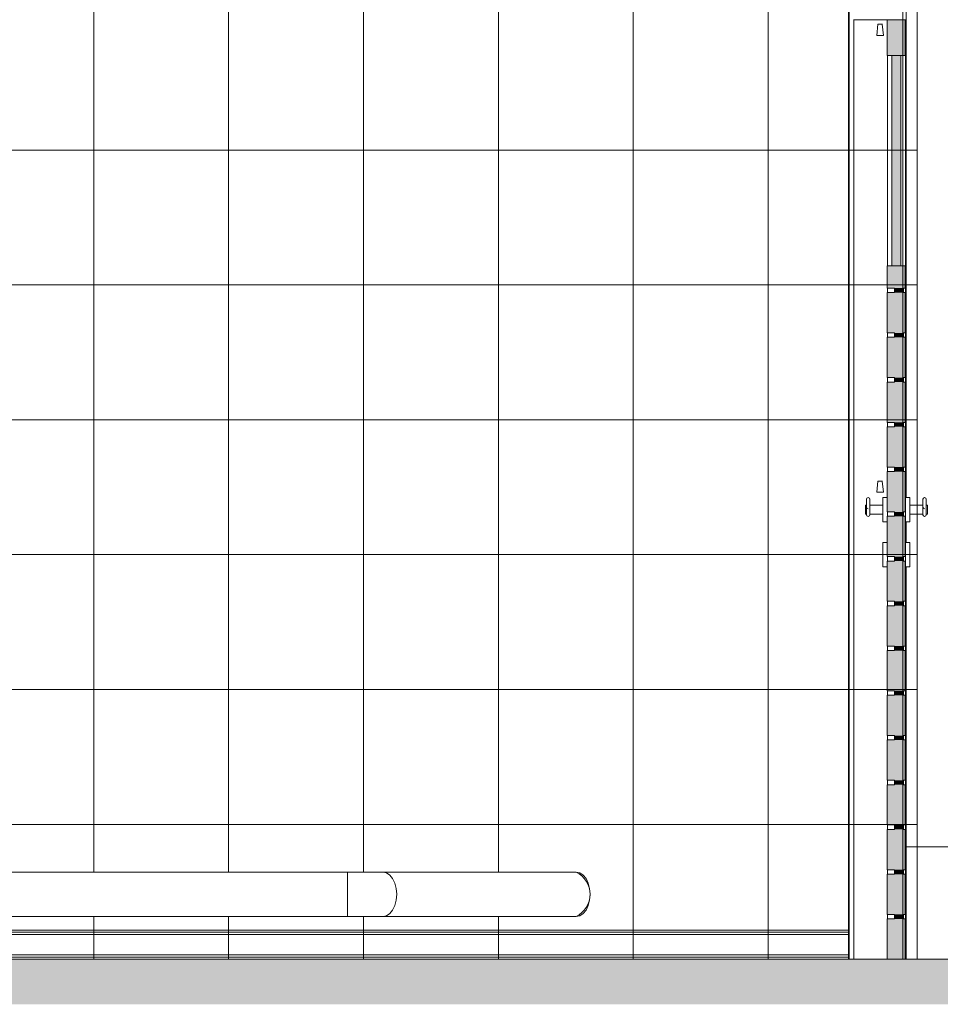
# Model space of a CAD drawing. Header units: millimetres. Extents: x -47038 to 86296, y -75637 to 48966.
# Tile 168 of 174: x 72593 to 74641, y 35680 to 37870. Entities that reach past the tile are written whole.
import ezdxf

# ---------------------------------------------------------------- set-up
doc = ezdxf.new("R2010")
doc.units = ezdxf.units.MM
for name, color, linetype, lineweight, true_color in [('00 - odbojniki_Nr_pióra__95', 7, 'Continuous', 20, 0x7c7c7c), ('00 - SUFIT Z BLACHY_Nr_pióra__95', 7, 'Continuous', 20, 0x7c7c7c), ('0_Nr_pióra__95', 7, 'Continuous', 20, 0x7c7c7c), ('420-K Ściany_Nr_pióra__95', 7, 'Continuous', 20, 0x7c7c7c), ('460 - Stropy_Nr_pióra__95', 7, 'Continuous', 20, 0x7c7c7c)]:
    doc.layers.add(name, color=color, linetype=linetype, lineweight=lineweight, true_color=true_color)
doc.layers.add('420-K Ściany', color=7, linetype='Continuous')
doc.layers.add('Nowe_Drzwi Archicad_Nr_pióra__93', color=9, linetype='Continuous', lineweight=20)
doc.layers.add('XREF', color=8, linetype='Continuous', lineweight=9)

# ---------------------------------------------------------------- blocks, each defined once
blk = doc.blocks.new('ElemPrzekroju_145_1', base_point=(5044, -99.42))
at = {"layer": '420-K Ściany_Nr_pióra__95', "linetype": 'Continuous', "lineweight": 20, "true_color": 0x7c7c7c}
for points in [[(5024.53, -124.47), (4984.53, -124.47), (4984.53, -259.42), (5024.53, -259.42)], [(5024.53, -124.42), (5024.53, -124.47), (5024.53, -259.42), (5024.58, -259.42), (5024.58, -124.42)], [(5034.58, -124.42), (5024.58, -124.42), (5024.58, -259.42), (5034.58, -259.42)], [(5036.58, -124.42), (5034.58, -124.42), (5034.58, -259.42), (5036.58, -259.42)]]:
    blk.add_hatch(color=8, dxfattribs=at).paths.add_polyline_path(points)
at = {"layer": '420-K Ściany_Nr_pióra__95', "color": 8, "linetype": 'Continuous', "lineweight": 25, "true_color": 0x7c7c7c}
for p, q in [((5037.6, -74.42), (5037.6, -99.42)), ((5037.6, -199.42), (5037.6, -259.42)), ((5036.58, -259.42), (5037.6, -259.42))]:
    blk.add_line(p, q, dxfattribs=at)
at = {"layer": '420-K Ściany_Nr_pióra__95', "color": 8, "linetype": 'Continuous', "lineweight": 20, "true_color": 0x7c7c7c}
for p, q in [((4984.53, -152.47), (4984.53, -259.42)), ((5036.58, -199.42), (5036.58, -259.42)), ((5024.53, -259.42), (4984.53, -259.42)), ((5024.58, -259.42), (5024.53, -259.42))]:
    blk.add_line(p, q, dxfattribs=at)
at = {"layer": '420-K Ściany_Nr_pióra__95', "color": 8, "linetype": 'Continuous', "lineweight": 20, "true_color": 0x7c7c7c, "flags": 128}
blk.add_lwpolyline([(5036.58, -259.42), (5034.58, -259.42), (5024.58, -259.42)], dxfattribs=at)
blk = doc.blocks.new('A$C67FE79C0')
at = {"layer": '460 - Stropy_Nr_pióra__95', "linetype": 'Continuous', "lineweight": 5}
blk.add_hatch(color=8, dxfattribs=at).paths.add_polyline_path([(2768.83, -10), (3023.5, -10), (3023.5, 0), (2768.83, 0)])
at = {"layer": 'Nowe_Drzwi Archicad_Nr_pióra__93', "linetype": 'Continuous', "lineweight": 5}
for points in [[(2971.45, 209), (2967.45, 209), (2967.45, 206.01), (2971.45, 206.01)], [(2971.45, 206.01), (2967.45, 206.01), (2967.45, 201.04), (2971.45, 201.04)], [(2970.45, 201.04), (2968.45, 201.04), (2968.45, 154.26), (2970.45, 154.26)], [(2971.45, 149.29), (2971.45, 154.26), (2967.45, 154.26), (2967.45, 149.29)], [(2971.05, 148.29), (2971.05, 149.29), (2969.05, 149.29), (2969.05, 148.29)], [(2971.45, 139.33), (2971.45, 148.29), (2967.45, 148.29), (2967.45, 139.33)], [(2971.45, 129.38), (2971.45, 138.34), (2967.45, 138.34), (2967.45, 129.38)], [(2971.05, 138.34), (2971.05, 139.33), (2969.05, 139.33), (2969.05, 138.34)], [(2971.05, 128.39), (2971.05, 129.38), (2969.05, 129.38), (2969.05, 128.39)], [(2971.45, 119.43), (2971.45, 128.39), (2967.45, 128.39), (2967.45, 119.43)], [(2971.45, 109.48), (2971.45, 118.43), (2967.45, 118.43), (2967.45, 109.48)], [(2971.05, 118.43), (2971.05, 119.43), (2969.05, 119.43), (2969.05, 118.43)], [(2971.45, 99.52), (2971.45, 108.48), (2967.45, 108.48), (2967.45, 99.52)], [(2971.05, 108.48), (2971.05, 109.48), (2969.05, 109.48), (2969.05, 108.48)], [(2971.05, 98.53), (2971.05, 99.52), (2969.05, 99.52), (2969.05, 98.53)], [(2971.45, 89.57), (2971.45, 98.53), (2967.45, 98.53), (2967.45, 89.57)], [(2971.45, 79.62), (2971.45, 88.58), (2967.45, 88.58), (2967.45, 79.62)], [(2971.05, 88.58), (2971.05, 89.57), (2969.05, 89.57), (2969.05, 88.58)], [(2971.05, 78.62), (2971.05, 79.62), (2969.05, 79.62), (2969.05, 78.62)], [(2971.45, 69.67), (2971.45, 78.62), (2967.45, 78.62), (2967.45, 69.67)], [(2971.45, 59.71), (2971.45, 68.67), (2967.45, 68.67), (2967.45, 59.71)], [(2971.05, 68.67), (2971.05, 69.67), (2969.05, 69.67), (2969.05, 68.67)], [(2971.05, 58.72), (2971.05, 59.71), (2969.05, 59.71), (2969.05, 58.72)], [(2971.45, 49.76), (2971.45, 58.72), (2967.45, 58.72), (2967.45, 49.76)], [(2971.45, 39.81), (2971.45, 48.77), (2967.45, 48.77), (2967.45, 39.81)], [(2971.05, 48.77), (2971.05, 49.76), (2969.05, 49.76), (2969.05, 48.77)], [(2971.05, 38.81), (2971.05, 39.81), (2969.05, 39.81), (2969.05, 38.81)], [(2971.45, 29.86), (2971.45, 38.81), (2967.45, 38.81), (2967.45, 29.86)], [(2971.45, 19.9), (2971.45, 28.86), (2967.45, 28.86), (2967.45, 19.9)], [(2971.05, 28.86), (2971.05, 29.86), (2969.05, 29.86), (2969.05, 28.86)], [(2971.05, 18.91), (2971.05, 19.9), (2969.05, 19.9), (2969.05, 18.91)], [(2971.45, 9.95), (2971.45, 18.91), (2967.45, 18.91), (2967.45, 9.95)], [(2971.45, 0), (2971.45, 8.96), (2967.45, 8.96), (2967.45, 0)], [(2971.05, 8.96), (2971.05, 9.95), (2969.05, 9.95), (2969.05, 8.96)]]:
    blk.add_hatch(color=8, dxfattribs=at).paths.add_polyline_path(points)
at = {"color": 8, "lineweight": 5}
for p, q in [((2965.35, 207.98), (2965.1, 205.48)), ((2966.35, 207.98), (2965.35, 207.98)), ((2966.6, 205.48), (2966.35, 207.98)), ((2965.1, 205.48), (2966.6, 205.48)), ((2965.35, 106.36), (2965.1, 103.86)), ((2966.35, 106.36), (2965.35, 106.36)), ((2966.6, 103.86), (2966.35, 106.36)), ((2965.1, 103.86), (2966.6, 103.86))]:
    blk.add_line(p, q, dxfattribs=at)
at = {"layer": '00 - odbojniki_Nr_pióra__95', "color": 8, "linetype": 'Continuous', "lineweight": 5}
for p, q in [((515.12, 19.39), (2847.36, 19.39)), ((2847.36, 19.39), (2847.36, 19.22)), ((2847.36, 19.39), (2850.17, 19.39)), ((2847.36, 19.22), (2847.37, 18.73)), ((2847.37, 18.73), (2847.37, 17.94)), ((2847.37, 17.94), (2847.37, 16.92)), ((2850.17, 19.39), (2852.83, 19.39)), ((2852.83, 19.39), (2855.21, 19.39)), ((2855.21, 19.39), (2898.23, 19.39)), ((2855.21, 19.39), (2856.02, 19.22)), ((2856.02, 19.22), (2856.77, 18.73)), ((2856.77, 18.73), (2857.41, 17.94)), ((2857.41, 17.94), (2857.91, 16.92)), ((2898.23, 19.39), (2899.03, 19.22)), ((2899.03, 19.22), (2899.79, 18.73)), ((2899.79, 18.73), (2900.43, 17.94)), ((2900.43, 17.94), (2900.93, 16.92)), ((2847.37, 16.92), (2847.37, 15.72)), ((2847.37, 15.72), (2847.37, 14.45)), ((2857.91, 16.92), (2858.22, 15.72)), ((2858.22, 15.72), (2858.33, 14.45)), ((2900.93, 16.92), (2901.24, 15.72)), ((2901.24, 15.72), (2901.34, 14.45)), ((2847.37, 14.45), (2847.37, 13.17)), ((2847.37, 13.17), (2847.37, 11.97)), ((2858.22, 13.17), (2857.91, 11.97)), ((2858.33, 14.45), (2858.22, 13.17)), ((2901.24, 13.17), (2900.93, 11.97)), ((2901.34, 14.45), (2901.24, 13.17)), ((2847.37, 11.97), (2847.37, 10.95)), ((2857.91, 11.97), (2857.41, 10.95)), ((2900.93, 11.97), (2900.43, 10.95)), ((515.12, 9.5), (2847.36, 9.5)), ((2847.37, 10.16), (2847.36, 9.67)), ((2847.36, 9.67), (2847.36, 9.5)), ((2847.36, 9.5), (2850.17, 9.5)), ((2847.37, 10.95), (2847.37, 10.16)), ((2850.17, 9.5), (2852.83, 9.5)), ((2852.83, 9.5), (2855.21, 9.5)), ((2856.02, 9.67), (2855.21, 9.5)), ((2855.21, 9.5), (2898.23, 9.5)), ((2856.77, 10.16), (2856.02, 9.67)), ((2857.41, 10.95), (2856.77, 10.16)), ((2899.03, 9.67), (2898.23, 9.5)), ((2899.79, 10.16), (2899.03, 9.67)), ((2900.43, 10.95), (2899.79, 10.16))]:
    blk.add_line(p, q, dxfattribs=at)
at = {"layer": '00 - SUFIT Z BLACHY_Nr_pióra__95', "color": 8, "linetype": 'Continuous', "lineweight": 5}
for p, q in [((2958.84, 6.5), (1336.33, 6.5)), ((2958.84, 6.03), (1336.33, 6.03)), ((1336.33, 5.53), (2958.84, 5.53)), ((2959, 6.5), (2958.99, 6.5)), ((2959, 6.03), (2958.99, 6.03)), ((2958.99, 5.53), (2959, 5.53)), ((2958.84, 0.97), (1336.33, 0.97)), ((2958.84, 0.47), (1336.33, 0.47))]:
    blk.add_line(p, q, dxfattribs=at)
at = {"layer": '0_Nr_pióra__95', "color": 8, "linetype": 'Continuous', "lineweight": 5}
for p, q in [((2790.93, 19.39), (2790.93, 470)), ((2820.93, 19.39), (2820.93, 470)), ((2850.93, 19.39), (2850.93, 470)), ((2880.93, 19.39), (2880.93, 470)), ((2910.93, 0), (2910.93, 470)), ((2940.93, 0), (2940.93, 470)), ((2970.93, 0), (2970.93, 470)), ((2974.13, 0), (2974.13, 470)), ((2971.63, 102.7), (2971.63, 410)), ((1336.33, 180), (2974.13, 180)), ((1336.33, 150), (2974.13, 150)), ((1336.33, 120), (2974.13, 120)), ((2971.63, 92.7), (2971.63, 97.3)), ((1336.33, 90), (2974.13, 90)), ((2971.63, 25), (2971.63, 87.3)), ((1336.33, 60), (2974.13, 60)), ((1336.33, 30), (2974.13, 30)), ((3011.63, 25), (2971.63, 25)), ((2971.63, 0), (2971.63, 25)), ((1336.33, 19.39), (2898.23, 19.39)), ((2898.23, 9.5), (1336.33, 9.5)), ((2790.93, 0), (2790.93, 9.5)), ((2820.93, 0), (2820.93, 9.5)), ((2850.93, 0), (2850.93, 9.5)), ((2880.93, 0), (2880.93, 9.5)), ((1336.33, 0), (2974.13, 0))]:
    blk.add_line(p, q, dxfattribs=at)
blk.add_arc((2895.84, 14.45), 5.49, 295.8243, 64.1757, dxfattribs=at)
at = {"layer": '460 - Stropy_Nr_pióra__95', "color": 8, "linetype": 'Continuous', "lineweight": 5}
for p, q in [((2967.45, 0), (2768.83, 0)), ((3023.5, 0), (2971.45, 0))]:
    blk.add_line(p, q, dxfattribs=at)
at = {"layer": 'Nowe_Drzwi Archicad_Nr_pióra__93', "color": 8, "linetype": 'Continuous', "lineweight": 5}
for p, q in [((2971.63, 102.7), (2971.63, 410)), ((2958.84, 0), (2958.84, 372.69)), ((2958.99, 0), (2958.99, 372.69)), ((2959, 0), (2959, 372.69)), ((2967.45, 209), (2959.95, 209)), ((2959.99, 0), (2959.99, 209)), ((2971.45, 209), (2967.45, 209)), ((2971.49, 209), (2971.45, 209)), ((2971.49, 206.01), (2971.49, 209)), ((2971.49, 209), (2971.49, 102.7)), ((2965.35, 207.98), (2965.1, 205.48)), ((2966.35, 207.98), (2965.35, 207.98)), ((2966.39, 207.98), (2966.35, 207.98)), ((2966.35, 207.98), (2966.6, 205.48)), ((2971.49, 102.7), (2971.49, 206.01)), ((2966.6, 205.48), (2965.1, 205.48)), ((2966.64, 205.48), (2966.6, 205.48)), ((2967.48, 201.04), (2967.48, 154.26)), ((2968.45, 201.04), (2968.45, 154.26)), ((2970.45, 201.04), (2970.45, 154.26)), ((2970.48, 154.26), (2970.48, 201.04)), ((2971.45, 201.04), (2971.48, 201.04)), ((2971.48, 201.04), (2971.48, 154.26)), ((2967.45, 154.26), (2967.45, 149.29)), ((2971.48, 154.26), (2971.45, 154.26)), ((2971.45, 154.26), (2971.45, 149.29)), ((2969.05, 149.29), (2967.45, 149.29)), ((2967.48, 149.29), (2967.48, 148.29)), ((2969.05, 149.29), (2969.05, 148.29)), ((2971.05, 149.29), (2971.05, 148.29)), ((2971.45, 149.29), (2971.05, 149.29)), ((2971.08, 148.29), (2971.08, 149.29)), ((2971.45, 149.29), (2971.48, 149.29)), ((2971.48, 149.29), (2971.48, 149.29)), ((2971.48, 149.29), (2971.48, 148.29)), ((2967.45, 148.29), (2967.45, 139.33)), ((2969.05, 148.29), (2967.45, 148.29)), ((2971.45, 148.29), (2971.05, 148.29)), ((2971.48, 148.29), (2971.45, 148.29)), ((2971.45, 148.29), (2971.45, 139.33)), ((2971.48, 148.29), (2971.48, 139.33)), ((2969.05, 139.33), (2967.45, 139.33)), ((2967.45, 138.34), (2967.45, 129.38)), ((2969.05, 138.34), (2967.45, 138.34)), ((2967.48, 139.33), (2967.48, 138.34)), ((2969.05, 139.33), (2969.05, 138.34)), ((2971.05, 139.33), (2971.05, 138.34)), ((2971.45, 139.33), (2971.05, 139.33)), ((2971.45, 138.34), (2971.05, 138.34)), ((2971.08, 138.34), (2971.08, 139.33)), ((2971.45, 139.33), (2971.48, 139.33)), ((2971.48, 138.34), (2971.45, 138.34)), ((2971.45, 138.34), (2971.45, 129.38)), ((2971.48, 139.33), (2971.48, 138.34)), ((2971.48, 138.34), (2971.48, 129.38)), ((2969.05, 129.38), (2967.45, 129.38)), ((2967.48, 129.38), (2967.48, 128.39)), ((2969.05, 129.38), (2969.05, 128.39)), ((2971.05, 129.38), (2971.05, 128.39)), ((2971.45, 129.38), (2971.05, 129.38)), ((2971.08, 128.39), (2971.08, 129.38)), ((2971.45, 129.38), (2971.48, 129.38)), ((2971.48, 129.38), (2971.48, 128.39)), ((2967.45, 128.39), (2967.45, 119.43)), ((2969.05, 128.39), (2967.45, 128.39)), ((2971.45, 128.39), (2971.05, 128.39)), ((2971.48, 128.39), (2971.45, 128.39)), ((2971.45, 128.39), (2971.45, 119.43)), ((2971.48, 128.39), (2971.48, 119.43)), ((2969.05, 119.43), (2967.45, 119.43)), ((2967.45, 118.43), (2967.45, 109.48)), ((2969.05, 118.43), (2967.45, 118.43)), ((2967.48, 119.43), (2967.48, 118.43)), ((2969.05, 119.43), (2969.05, 118.43)), ((2971.05, 119.43), (2971.05, 118.43)), ((2971.45, 119.43), (2971.05, 119.43)), ((2971.45, 118.43), (2971.05, 118.43)), ((2971.08, 118.43), (2971.08, 119.43)), ((2971.45, 119.43), (2971.48, 119.43)), ((2971.48, 118.43), (2971.45, 118.43)), ((2971.45, 118.43), (2971.45, 109.48)), ((2971.48, 119.43), (2971.48, 118.43)), ((2971.48, 118.43), (2971.48, 109.48)), ((2969.05, 109.48), (2967.45, 109.48)), ((2967.45, 108.48), (2967.45, 99.52)), ((2969.05, 108.48), (2967.45, 108.48)), ((2967.48, 109.48), (2967.48, 108.48)), ((2969.05, 109.48), (2969.05, 108.48)), ((2971.05, 109.48), (2971.05, 108.48)), ((2971.45, 109.48), (2971.05, 109.48)), ((2971.45, 108.48), (2971.05, 108.48)), ((2971.08, 108.48), (2971.08, 109.48)), ((2971.45, 109.48), (2971.48, 109.48)), ((2971.48, 108.48), (2971.45, 108.48)), ((2971.45, 108.48), (2971.45, 99.52)), ((2971.48, 109.48), (2971.48, 108.48)), ((2971.48, 108.48), (2971.48, 102.7)), ((2965.35, 106.36), (2965.1, 103.86)), ((2966.35, 106.36), (2965.35, 106.36)), ((2966.39, 106.36), (2966.35, 106.36)), ((2966.35, 106.36), (2966.6, 103.86)), ((2966.6, 103.86), (2965.1, 103.86)), ((2966.64, 103.86), (2966.6, 103.86)), ((2962.58, 100.81), (2962.58, 101)), ((2962.58, 101), (2962.59, 101)), ((2962.58, 100.31), (2962.58, 100.81)), ((2962.59, 101), (2962.8, 101)), ((2962.8, 101), (2962.81, 101)), ((2962.81, 101), (2962.82, 100.87)), ((2962.81, 100.81), (2962.81, 101)), ((2962.81, 100.31), (2962.81, 100.81)), ((2962.93, 102.59), (2962.82, 102.33)), ((2962.82, 102.21), (2962.82, 102.33)), ((2962.82, 101.89), (2962.82, 102.21)), ((2962.82, 101.45), (2962.82, 101.89)), ((2962.82, 101.01), (2962.82, 101.45)), ((2962.82, 100.69), (2962.82, 101.01)), ((2963.19, 102.7), (2962.93, 102.59)), ((2963.19, 102.7), (2963.2, 102.7)), ((2963.47, 102.59), (2963.2, 102.7)), ((2963.58, 102.33), (2963.47, 102.59)), ((2963.58, 102.33), (2963.58, 100.97)), ((2963.58, 100.87), (2963.58, 101)), ((2963.58, 101), (2963.58, 100.81)), ((2963.58, 100.87), (2963.59, 100.87)), ((2963.58, 100.81), (2963.58, 100.31)), ((2963.59, 100.81), (2963.59, 101)), ((2963.59, 101), (2963.6, 101)), ((2963.59, 100.31), (2963.59, 100.81)), ((2963.6, 101), (2966.48, 101)), ((2966.48, 102.34), (2966.48, 102.7)), ((2966.48, 102.7), (2966.49, 102.7)), ((2966.48, 101.35), (2966.48, 102.34)), ((2966.48, 100), (2966.48, 101.35)), ((2966.49, 102.7), (2967.45, 102.7)), ((2971.48, 102.34), (2971.48, 102.7)), ((2971.49, 102.7), (2971.48, 102.7)), ((2971.48, 101.35), (2971.48, 102.34)), ((2971.48, 100), (2971.48, 101.35)), ((2972.47, 102.7), (2971.49, 102.7)), ((2972.48, 102.7), (2972.47, 102.7)), ((2972.48, 102.7), (2972.48, 102.34)), ((2972.48, 102.34), (2972.48, 102.7)), ((2972.48, 102.34), (2972.48, 101.35)), ((2972.48, 101.35), (2972.48, 102.34)), ((2972.48, 101.5), (2972.48, 101.3)), ((2972.48, 101.3), (2972.48, 101.5)), ((2972.48, 101.35), (2972.48, 101)), ((2972.48, 100), (2972.48, 101.35)), ((2972.48, 101.3), (2972.48, 101)), ((2972.48, 100.75), (2972.48, 101.3)), ((2975.35, 101), (2972.48, 101)), ((2975.36, 101), (2975.35, 101)), ((2975.36, 102.21), (2975.37, 102.33)), ((2975.36, 101.89), (2975.36, 102.21)), ((2975.36, 101.45), (2975.36, 101.89)), ((2975.36, 101.01), (2975.36, 101.45)), ((2975.36, 100.69), (2975.36, 101.01)), ((2975.36, 100.81), (2975.36, 100.94)), ((2975.37, 102.33), (2975.48, 102.59)), ((2975.48, 102.59), (2975.74, 102.7)), ((2975.74, 102.7), (2975.75, 102.7)), ((2975.75, 102.7), (2976.02, 102.59)), ((2976.02, 102.59), (2976.13, 102.33)), ((2976.13, 102.33), (2976.13, 100.97)), ((2976.13, 100.87), (2976.13, 101)), ((2976.13, 101), (2976.13, 100.81)), ((2976.14, 100.87), (2976.13, 100.87)), ((2976.13, 100.87), (2976.13, 100.87)), ((2976.13, 100.81), (2976.13, 100.31)), ((2976.14, 100.81), (2976.14, 101)), ((2976.15, 101), (2976.14, 101)), ((2976.14, 100.31), (2976.14, 100.81)), ((2976.37, 101), (2976.15, 101)), ((2976.38, 101), (2976.37, 101)), ((2976.38, 101), (2976.38, 100.81)), ((2976.38, 100.81), (2976.38, 101)), ((2976.38, 100.81), (2976.38, 100.31)), ((2976.38, 100.31), (2976.38, 100.81)), ((2962.58, 99.69), (2962.58, 100.31)), ((2962.58, 99.19), (2962.58, 99.69)), ((2962.58, 99), (2962.58, 99.19)), ((2962.58, 99), (2962.59, 99)), ((2962.59, 99), (2962.8, 99)), ((2962.8, 99), (2962.81, 99)), ((2962.81, 99.69), (2962.81, 100.31)), ((2962.81, 99.19), (2962.81, 99.69)), ((2962.81, 99), (2962.81, 99.19)), ((2962.82, 99.13), (2962.81, 99)), ((2962.81, 99.13), (2962.82, 99.13)), ((2962.82, 100.58), (2962.82, 100.69)), ((2962.93, 100.31), (2962.82, 100.58)), ((2962.82, 99.13), (2962.83, 99.13)), ((2962.83, 99.93), (2962.83, 100.55)), ((2962.83, 99.38), (2962.83, 99.93)), ((2962.83, 99), (2962.83, 99.38)), ((2962.83, 98.88), (2962.83, 99)), ((2962.94, 98.6), (2962.83, 98.88)), ((2963.19, 100.2), (2962.93, 100.31)), ((2963.21, 98.49), (2962.94, 98.6)), ((2963.2, 100.2), (2963.19, 100.2)), ((2963.47, 98.6), (2963.21, 98.49)), ((2963.58, 98.88), (2963.47, 98.6)), ((2963.58, 100.31), (2963.58, 99.69)), ((2963.58, 99.69), (2963.58, 99.19)), ((2963.58, 99.19), (2963.58, 99)), ((2963.58, 99), (2963.58, 99.13)), ((2963.58, 99.13), (2963.59, 99.13)), ((2963.58, 99), (2963.58, 98.88)), ((2963.59, 99.69), (2963.59, 100.31)), ((2963.59, 99.19), (2963.59, 99.69)), ((2963.59, 99), (2963.59, 99.19)), ((2963.59, 99), (2963.6, 99)), ((2963.6, 99), (2966.48, 99)), ((2966.48, 98.65), (2966.48, 100)), ((2966.48, 97.66), (2966.48, 98.65)), ((2969.05, 99.52), (2967.45, 99.52)), ((2967.48, 98.65), (2967.48, 99.52)), ((2967.48, 99.52), (2967.48, 98.53)), ((2967.48, 98.53), (2967.48, 98.65)), ((2969.05, 99.52), (2969.05, 98.53)), ((2971.05, 99.52), (2971.05, 98.53)), ((2971.45, 99.52), (2971.05, 99.52)), ((2971.08, 98.53), (2971.08, 99.52)), ((2971.45, 99.52), (2971.48, 99.52)), ((2971.48, 99.52), (2971.48, 100)), ((2971.48, 98.65), (2971.48, 99.52)), ((2971.48, 98.53), (2971.48, 98.65)), ((2972.48, 100), (2972.48, 100.75)), ((2972.48, 99.25), (2972.48, 100)), ((2972.48, 98.65), (2972.48, 100)), ((2972.48, 98.7), (2972.48, 99.25)), ((2972.48, 99), (2972.48, 98.7)), ((2972.48, 99), (2972.48, 98.65)), ((2975.35, 99), (2972.48, 99)), ((2972.48, 98.7), (2972.48, 98.5)), ((2972.48, 98.5), (2972.48, 98.7)), ((2972.48, 98.65), (2972.48, 97.66)), ((2972.48, 97.66), (2972.48, 98.65)), ((2975.36, 99), (2975.35, 99)), ((2975.37, 100.58), (2975.36, 100.69)), ((2975.36, 100.31), (2975.36, 100.69)), ((2975.36, 99.69), (2975.36, 100.31)), ((2975.36, 99.19), (2975.36, 99.69)), ((2975.36, 99), (2975.36, 99.19)), ((2975.37, 99.13), (2975.36, 99)), ((2975.37, 99.13), (2975.36, 99.13)), ((2975.37, 100.58), (2975.48, 100.31)), ((2975.38, 99.93), (2975.38, 100.55)), ((2975.38, 99.38), (2975.38, 99.93)), ((2975.38, 99), (2975.38, 99.38)), ((2975.38, 98.88), (2975.38, 99)), ((2975.38, 98.88), (2975.49, 98.6)), ((2975.48, 100.31), (2975.74, 100.2)), ((2975.49, 98.6), (2975.75, 98.49)), ((2975.75, 100.2), (2975.74, 100.2)), ((2975.75, 98.49), (2976.02, 98.6)), ((2976.02, 98.6), (2976.13, 98.88)), ((2976.13, 100.31), (2976.13, 99.69)), ((2976.13, 99.69), (2976.13, 99.19)), ((2976.13, 99.19), (2976.13, 99)), ((2976.13, 99), (2976.13, 99.13)), ((2976.14, 99.13), (2976.13, 99.13)), ((2976.13, 99.13), (2976.13, 99.13)), ((2976.13, 99), (2976.13, 98.88)), ((2976.14, 99.69), (2976.14, 100.31)), ((2976.14, 99.19), (2976.14, 99.69)), ((2976.14, 99), (2976.14, 99.19)), ((2976.15, 99), (2976.14, 99)), ((2976.37, 99), (2976.15, 99)), ((2976.38, 99), (2976.37, 99)), ((2976.38, 100.31), (2976.38, 99.69)), ((2976.38, 99.69), (2976.38, 100.31)), ((2976.38, 99.69), (2976.38, 99.19)), ((2976.38, 99.19), (2976.38, 99.69)), ((2976.38, 99.19), (2976.38, 99)), ((2976.38, 99), (2976.38, 99.19)), ((2966.48, 97.3), (2966.48, 97.66)), ((2966.48, 97.3), (2966.49, 97.3)), ((2966.49, 97.3), (2967.45, 97.3)), ((2967.45, 98.53), (2967.45, 89.57)), ((2969.05, 98.53), (2967.45, 98.53)), ((2971.45, 98.53), (2971.05, 98.53)), ((2971.48, 98.53), (2971.45, 98.53)), ((2971.45, 98.53), (2971.45, 89.57)), ((2971.48, 97.66), (2971.48, 98.53)), ((2971.48, 97.3), (2971.48, 97.66)), ((2971.48, 92.7), (2971.48, 97.3)), ((2971.49, 97.3), (2971.48, 97.3)), ((2971.49, 92.7), (2971.49, 97.3)), ((2971.49, 97.3), (2971.49, 92.7)), ((2972.47, 97.3), (2971.49, 97.3)), ((2971.63, 92.7), (2971.63, 97.3)), ((2972.48, 97.3), (2972.47, 97.3)), ((2972.48, 97.66), (2972.48, 97.3)), ((2972.48, 97.3), (2972.48, 97.66)), ((2966.48, 92.34), (2966.48, 92.7)), ((2966.48, 92.7), (2966.49, 92.7)), ((2966.48, 91.35), (2966.48, 92.34)), ((2966.49, 92.7), (2967.45, 92.7)), ((2971.49, 92.7), (2971.48, 92.7)), ((2971.48, 92.34), (2971.48, 92.7)), ((2971.48, 91.35), (2971.48, 92.34)), ((2972.47, 92.7), (2971.49, 92.7)), ((2972.48, 92.7), (2972.47, 92.7)), ((2972.48, 92.34), (2972.48, 92.7)), ((2972.48, 92.7), (2972.48, 92.34)), ((2972.48, 91.35), (2972.48, 92.34)), ((2972.48, 92.34), (2972.48, 91.35)), ((2966.48, 90), (2966.48, 91.35)), ((2966.48, 88.65), (2966.48, 90)), ((2971.48, 90), (2971.48, 91.35)), ((2971.48, 89.57), (2971.48, 90)), ((2972.48, 91.51), (2972.48, 91.74)), ((2972.48, 91.74), (2972.48, 91.51)), ((2972.48, 91.16), (2972.48, 91.51)), ((2972.48, 91.51), (2972.48, 91.16)), ((2972.48, 90), (2972.48, 91.35)), ((2972.48, 91.35), (2972.48, 90)), ((2972.48, 90.97), (2972.48, 91.16)), ((2972.48, 91.16), (2972.48, 90.97)), ((2972.48, 90.97), (2972.48, 90.44)), ((2972.48, 90.29), (2972.48, 90.44)), ((2972.48, 90.44), (2972.48, 90.29)), ((2972.48, 90.29), (2972.48, 90)), ((2972.48, 90.29), (2972.48, 90)), ((2972.48, 90), (2972.48, 89.71)), ((2972.48, 88.65), (2972.48, 90)), ((2972.48, 90), (2972.48, 89.71)), ((2972.48, 90), (2972.48, 88.65)), ((2966.48, 87.66), (2966.48, 88.65)), ((2966.48, 87.3), (2966.48, 87.66)), ((2969.05, 89.57), (2967.45, 89.57)), ((2967.45, 88.58), (2967.45, 79.62)), ((2969.05, 88.58), (2967.45, 88.58)), ((2967.48, 88.65), (2967.48, 89.57)), ((2967.48, 89.57), (2967.48, 88.58)), ((2967.48, 88.58), (2967.48, 88.65)), ((2969.05, 89.57), (2969.05, 88.58)), ((2971.05, 89.57), (2971.05, 88.58)), ((2971.45, 89.57), (2971.05, 89.57)), ((2971.45, 88.58), (2971.05, 88.58)), ((2971.08, 88.58), (2971.08, 89.57)), ((2971.45, 89.57), (2971.48, 89.57)), ((2971.48, 88.58), (2971.45, 88.58)), ((2971.45, 88.58), (2971.45, 79.62)), ((2971.48, 88.65), (2971.48, 89.57)), ((2971.48, 88.58), (2971.48, 88.65)), ((2971.48, 87.66), (2971.48, 88.58)), ((2971.48, 87.3), (2971.48, 87.66)), ((2972.48, 89.71), (2972.48, 89.13)), ((2972.48, 89.71), (2972.48, 89.13)), ((2972.48, 89.13), (2972.48, 88.75)), ((2972.48, 89.13), (2972.48, 88.75)), ((2972.48, 88.4), (2972.48, 88.75)), ((2972.48, 88.75), (2972.48, 88.4)), ((2972.48, 87.66), (2972.48, 88.65)), ((2972.48, 88.65), (2972.48, 87.66)), ((2972.48, 88.25), (2972.48, 88.4)), ((2972.48, 87.3), (2972.48, 87.66)), ((2972.48, 87.66), (2972.48, 87.3)), ((2966.48, 87.3), (2966.49, 87.3)), ((2966.49, 87.3), (2967.45, 87.3)), ((2971.48, 79.62), (2971.48, 87.3)), ((2971.49, 87.3), (2971.48, 87.3)), ((2971.49, 0), (2971.49, 87.3)), ((2971.49, 87.3), (2971.49, 0)), ((2972.47, 87.3), (2971.49, 87.3)), ((2971.63, 0), (2971.63, 87.3)), ((2972.48, 87.3), (2972.47, 87.3)), ((2969.05, 79.62), (2967.45, 79.62)), ((2967.48, 79.62), (2967.48, 78.62)), ((2969.05, 79.62), (2969.05, 78.62)), ((2971.05, 79.62), (2971.05, 78.62)), ((2971.45, 79.62), (2971.05, 79.62)), ((2971.08, 78.62), (2971.08, 79.62)), ((2971.45, 79.62), (2971.48, 79.62)), ((2971.48, 79.62), (2971.48, 78.62)), ((2967.45, 78.62), (2967.45, 69.67)), ((2969.05, 78.62), (2967.45, 78.62)), ((2971.45, 78.62), (2971.05, 78.62)), ((2971.48, 78.62), (2971.45, 78.62)), ((2971.45, 78.62), (2971.45, 69.67)), ((2971.48, 69.67), (2971.48, 78.62)), ((2969.05, 69.67), (2967.45, 69.67)), ((2967.45, 68.67), (2967.45, 59.71)), ((2969.05, 68.67), (2967.45, 68.67)), ((2967.48, 69.67), (2967.48, 68.67)), ((2969.05, 69.67), (2969.05, 68.67)), ((2971.05, 69.67), (2971.05, 68.67)), ((2971.45, 69.67), (2971.05, 69.67)), ((2971.45, 68.67), (2971.05, 68.67)), ((2971.08, 68.67), (2971.08, 69.67)), ((2971.45, 69.67), (2971.48, 69.67)), ((2971.48, 68.67), (2971.45, 68.67)), ((2971.45, 68.67), (2971.45, 59.71)), ((2971.48, 69.67), (2971.48, 68.67)), ((2971.48, 59.71), (2971.48, 68.67)), ((2969.05, 59.71), (2967.45, 59.71)), ((2967.48, 59.71), (2967.48, 58.72)), ((2969.05, 59.71), (2969.05, 58.72)), ((2971.05, 59.71), (2971.05, 58.72)), ((2971.45, 59.71), (2971.05, 59.71)), ((2971.08, 58.72), (2971.08, 59.71)), ((2971.45, 59.71), (2971.48, 59.71)), ((2971.48, 59.71), (2971.48, 58.72)), ((2967.45, 58.72), (2967.45, 49.76)), ((2969.05, 58.72), (2967.45, 58.72)), ((2971.45, 58.72), (2971.05, 58.72)), ((2971.48, 58.72), (2971.45, 58.72)), ((2971.45, 58.72), (2971.45, 49.76)), ((2971.48, 49.76), (2971.48, 58.72)), ((2969.05, 49.76), (2967.45, 49.76)), ((2967.45, 48.77), (2967.45, 39.81)), ((2969.05, 48.77), (2967.45, 48.77)), ((2967.48, 49.76), (2967.48, 48.77)), ((2969.05, 49.76), (2969.05, 48.77)), ((2971.05, 49.76), (2971.05, 48.77)), ((2971.45, 49.76), (2971.05, 49.76)), ((2971.45, 48.77), (2971.05, 48.77)), ((2971.08, 48.77), (2971.08, 49.76)), ((2971.45, 49.76), (2971.48, 49.76)), ((2971.48, 48.77), (2971.45, 48.77)), ((2971.45, 48.77), (2971.45, 39.81)), ((2971.48, 49.76), (2971.48, 48.77)), ((2971.48, 39.81), (2971.48, 48.77)), ((2969.05, 39.81), (2967.45, 39.81)), ((2967.48, 39.81), (2967.48, 38.81)), ((2969.05, 39.81), (2969.05, 38.81)), ((2971.05, 39.81), (2971.05, 38.81)), ((2971.45, 39.81), (2971.05, 39.81)), ((2971.08, 38.81), (2971.08, 39.81)), ((2971.45, 39.81), (2971.48, 39.81)), ((2971.48, 39.81), (2971.48, 38.81)), ((2967.45, 38.81), (2967.45, 29.86)), ((2969.05, 38.81), (2967.45, 38.81)), ((2971.45, 38.81), (2971.05, 38.81)), ((2971.48, 38.81), (2971.45, 38.81)), ((2971.45, 38.81), (2971.45, 29.86)), ((2971.48, 29.86), (2971.48, 38.81)), ((2969.05, 29.86), (2967.45, 29.86)), ((2967.45, 28.86), (2967.45, 19.9)), ((2969.05, 28.86), (2967.45, 28.86)), ((2967.48, 29.86), (2967.48, 28.86)), ((2969.05, 29.86), (2969.05, 28.86)), ((2971.05, 29.86), (2971.05, 28.86)), ((2971.45, 29.86), (2971.05, 29.86)), ((2971.45, 28.86), (2971.05, 28.86)), ((2971.08, 28.86), (2971.08, 29.86)), ((2971.45, 29.86), (2971.48, 29.86)), ((2971.48, 28.86), (2971.45, 28.86)), ((2971.45, 28.86), (2971.45, 19.9)), ((2971.48, 29.86), (2971.48, 28.86)), ((2971.48, 19.9), (2971.48, 28.86)), ((2969.05, 19.9), (2967.45, 19.9)), ((2967.48, 19.9), (2967.48, 18.91)), ((2969.05, 19.9), (2969.05, 18.91)), ((2971.05, 19.9), (2971.05, 18.91)), ((2971.45, 19.9), (2971.05, 19.9)), ((2971.08, 18.91), (2971.08, 19.9)), ((2971.45, 19.9), (2971.48, 19.9)), ((2971.48, 19.9), (2971.48, 18.91)), ((2967.45, 18.91), (2967.45, 9.95)), ((2969.05, 18.91), (2967.45, 18.91)), ((2971.45, 18.91), (2971.05, 18.91)), ((2971.48, 18.91), (2971.45, 18.91)), ((2971.45, 18.91), (2971.45, 9.95)), ((2971.48, 9.95), (2971.48, 18.91)), ((2969.05, 9.95), (2967.45, 9.95)), ((2967.45, 8.96), (2967.45, 0)), ((2969.05, 8.96), (2967.45, 8.96)), ((2967.48, 9.95), (2967.48, 8.96)), ((2969.05, 9.95), (2969.05, 8.96)), ((2971.05, 9.95), (2971.05, 8.96)), ((2971.45, 9.95), (2971.05, 9.95)), ((2971.45, 8.96), (2971.05, 8.96)), ((2971.08, 8.96), (2971.08, 9.95)), ((2971.45, 9.95), (2971.48, 9.95)), ((2971.48, 8.96), (2971.45, 8.96)), ((2971.45, 8.96), (2971.45, 0)), ((2971.48, 9.95), (2971.48, 8.96)), ((2971.48, 0), (2971.48, 8.96)), ((2971.45, 0), (2967.45, 0)), ((2971.45, 0), (2971.48, 0))]:
    blk.add_line(p, q, dxfattribs=at)
at = {"layer": 'Nowe_Drzwi Archicad_Nr_pióra__93', "color": 8, "linetype": 'Continuous', "lineweight": 5, "flags": 128}
for points in [[(2967.45, 209), (2967.45, 206.01), (2967.45, 201.04)], [(2971.45, 209), (2971.45, 206.01), (2971.45, 201.04)], [(2971.45, 201.04), (2970.45, 201.04), (2968.45, 201.04), (2967.45, 201.04)], [(2971.45, 154.26), (2970.45, 154.26), (2968.45, 154.26), (2967.45, 154.26)]]:
    blk.add_lwpolyline(points, dxfattribs=at)
at = {"layer": '420-K Ściany', "color": 8, "lineweight": 5}
blk.add_blockref('ElemPrzekroju_145_1', (3030.93, 0), dxfattribs=at)

msp = doc.modelspace()

# ---------------------------------------------------------------- block references
at = {"layer": 'XREF', "xscale": 10, "yscale": 10, "zscale": 10, "rotation": 360}
msp.add_blockref('A$C67FE79C0', (44848.7, 35780.4), dxfattribs=at)

doc.saveas('drawing.dxf')
